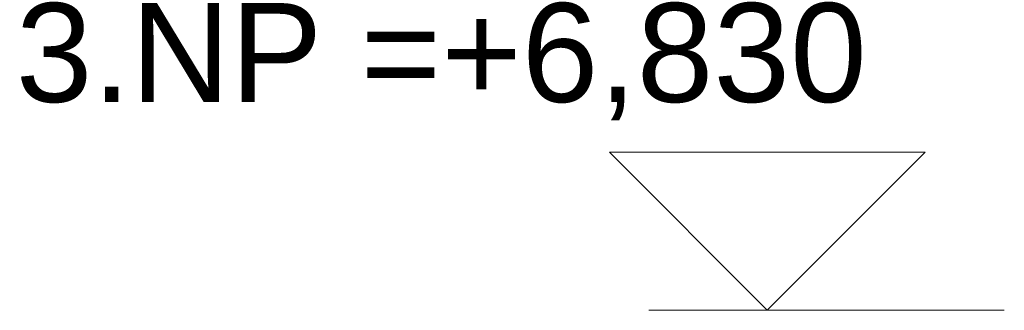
# Model space of a CAD drawing. Header units: millimetres. Extents: x -20699 to 32021, y -4298 to 11971.
# Tile 3 of 74: x -20699 to -19452, y 6830 to 7197. Entities that reach past the tile are written whole.
import ezdxf

# ---------------------------------------------------------------- set-up
doc = ezdxf.new("R2010")
doc.units = ezdxf.units.MM
doc.header["$MEASUREMENT"] = 0
doc.layers.add('A-A_1_Kóty - SP', color=7, linetype='Continuous')
doc.styles.add('GENEROVANÝ_STYL_2', font='txt')

msp = doc.modelspace()

# ---------------------------------------------------------------- linework, layer by layer
at = {"layer": 'A-A_1_Kóty - SP', "color": 7, "linetype": 'Continuous', "lineweight": 13}
for p, q in [((-19751.9, 6830), (-19951.9, 7030)), ((-19951.9, 7030), (-19551.9, 7030)), ((-19551.9, 7030), (-19751.9, 6830))]:
    msp.add_line(p, q, dxfattribs=at)
at = {"layer": 'A-A_1_Kóty - SP', "color": 7, "linetype": 'Continuous', "lineweight": 20}
for q in [(-19901.9, 6830), (-19451.9, 6830)]:
    msp.add_line((-19751.9, 6830), q, dxfattribs=at)

# ---------------------------------------------------------------- texts
at = {"layer": 'A-A_1_Kóty - SP', "color": 7, "linetype": 'Continuous', "lineweight": 13, "insert": (-20703.5, 7070), "char_height": 125, "width": 1053.715, "attachment_point": 7, "style": 'GENEROVANÝ_STYL_2'}
msp.add_mtext('\\A1;{\\pql;\\fArial|b0|i0|c0|p38;3.NP =+6,830}', dxfattribs=at)

doc.saveas('drawing.dxf')
